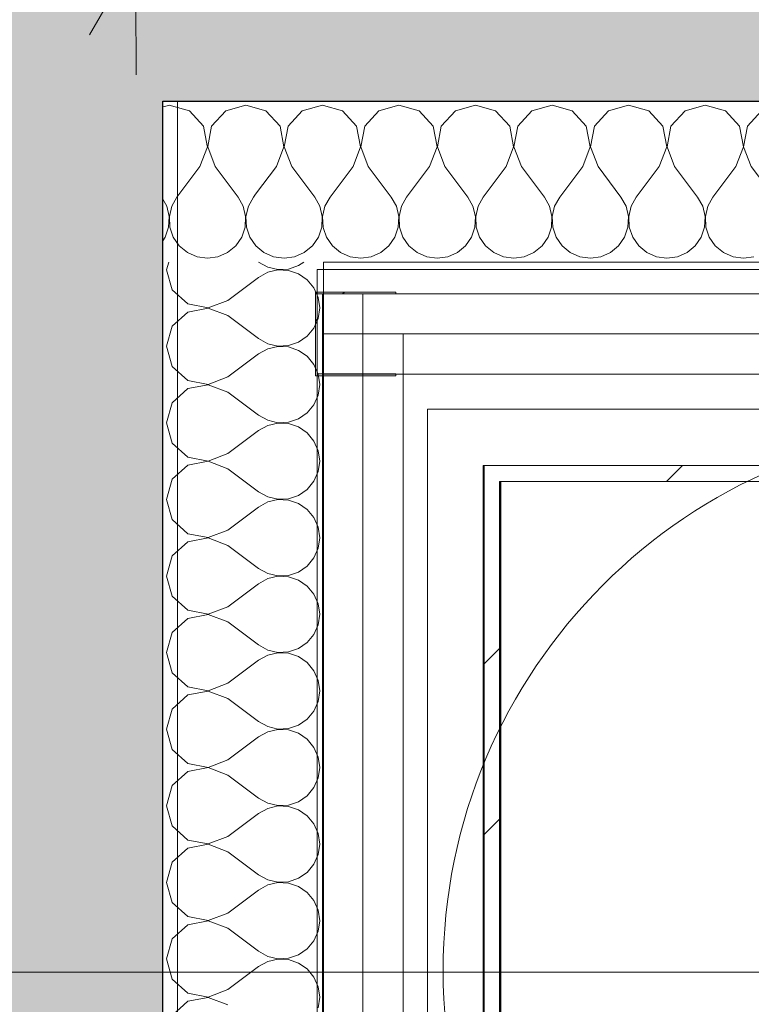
# Model space of a CAD drawing. Header units: centimetres. Extents: x -204 to 17936, y -15197 to 4352.
# Tile 11 of 41: x 503 to 548, y 1571 to 1632. Entities that reach past the tile are written whole.
import ezdxf

# ---------------------------------------------------------------- set-up
doc = ezdxf.new("R2010")
doc.units = ezdxf.units.CM
doc.header["$MEASUREMENT"] = 0
for name, color, linetype, lineweight in [('0_Nr_pióra__12', 7, 'Continuous', 13), ('0_Nr_pióra__13', 7, 'Continuous', 25), ('299-A Wymiary Opisy_Nr_pióra__11', 7, 'Continuous', 0), ('840-G Znaczniki ogólne_Nr_pióra__11', 7, 'Continuous', 0), ('Nowe_280-A Dachy Powłoki_Nr_pióra__135', 5, 'Continuous', 13), ('Nowe_420 - Wełna mineralna_Nr_pióra__135', 5, 'Continuous', 0), ('Nowe_440-K Słupy stalowe_Nr_pióra__135', 5, 'Continuous', 20), ('Nowe_520-I Went_Klim_Nr_pióra__135', 5, 'Continuous', 20)]:
    doc.layers.add(name, color=color, linetype=linetype, lineweight=lineweight)
for name, color, linetype in [('299-A Wymiary Opisy', 7, 'Continuous'), ('840-G Znaczniki ogólne', 7, 'Continuous'), ('Nowe_280-A Dachy Powłoki', 7, 'Continuous'), ('Nowe_420 - Wełna mineralna', 7, 'Continuous'), ('Nowe_440-K Słupy stalowe', 7, 'Continuous'), ('Nowe_520-I Went_Klim', 7, 'Continuous')]:
    doc.layers.add(name, color=color, linetype=linetype)
doc.styles.add('STYL_AUTOMATYCZNY_2', font='arial.ttf')
doc.dimstyles.new('STYL_AUTOMATYCZNY__1', dxfattribs={"dimtxt": 13, "dimasz": 7.6, "dimexe": 0.18, "dimexo": 0.0625, "dimgap": 0, "dimtad": 1, "dimdec": 0, "dimzin": 0, "dimdsep": 46, "dimtxsty": 'STYL_AUTOMATYCZNY_2', "dimblk": 'ARROWHEAD_2', "dimblk1": 'ARROWHEAD_2', "dimblk2": 'ARROWHEAD_2', "dimcen": 0.09, "dimclrd": 7, "dimclre": 7, "dimclrt": 7, "dimadec": 0, "dimazin": 0, "dimtfac": 1, "dimtdec": 4, "dimtmove": 2, "dimatfit": 3, "dimfxl": 0, "dimtolj": 1, "dimtzin": 0, "dimarcsym": 0})
doc.dimstyles.new('STYL_AUTOMATYCZNY__2', dxfattribs={"dimtxt": 13, "dimasz": 7.6, "dimexe": 0.18, "dimexo": 0.0625, "dimgap": 0, "dimtad": 1, "dimdec": 0, "dimzin": 0, "dimdsep": 46, "dimtxsty": 'STYL_AUTOMATYCZNY_2', "dimblk": 'ARROWHEAD_2', "dimblk1": 'ARROWHEAD_2', "dimblk2": 'ARROWHEAD_2', "dimcen": 0.09, "dimclrd": 7, "dimclre": 7, "dimclrt": 7, "dimadec": 0, "dimazin": 0, "dimtfac": 1, "dimtdec": 4, "dimtmove": 0, "dimatfit": 3, "dimfxl": 0, "dimtolj": 1, "dimtzin": 0, "dimarcsym": 0})
doc.dimstyles.new('STYL_AUTOMATYCZNY__3', dxfattribs={"dimtxt": 13, "dimasz": 7.6, "dimexe": 0.18, "dimexo": 0.0625, "dimgap": 0, "dimtad": 1, "dimtih": 1, "dimtoh": 1, "dimdec": 0, "dimzin": 0, "dimdsep": 46, "dimtxsty": 'STYL_AUTOMATYCZNY_2', "dimblk": 'ARROWHEAD_2', "dimblk1": 'ARROWHEAD_2', "dimblk2": 'ARROWHEAD_2', "dimcen": 0.09, "dimclrd": 7, "dimclre": 7, "dimclrt": 7, "dimadec": 0, "dimazin": 0, "dimtfac": 1, "dimtdec": 4, "dimtmove": 0, "dimatfit": 3, "dimfxl": 0, "dimtolj": 1, "dimtzin": 0, "dimarcsym": 0})
doc.dimstyles.new('STYL_AUTOMATYCZNY__4', dxfattribs={"dimtxt": 13, "dimasz": 7.6, "dimexe": 0.18, "dimexo": 0.0625, "dimgap": 0, "dimtad": 1, "dimtih": 1, "dimtoh": 1, "dimdec": 0, "dimzin": 0, "dimdsep": 46, "dimtxsty": 'STYL_AUTOMATYCZNY_2', "dimblk": 'ARROWHEAD_2', "dimblk1": 'ARROWHEAD_2', "dimblk2": 'ARROWHEAD_2', "dimcen": 0.09, "dimclrd": 7, "dimclre": 7, "dimclrt": 7, "dimadec": 0, "dimazin": 0, "dimtfac": 1, "dimtdec": 4, "dimtmove": 2, "dimatfit": 3, "dimfxl": 0, "dimtolj": 1, "dimtzin": 0, "dimarcsym": 0})
pattern_1 = [(45, (0, 0), (-15.9099, 15.9099), []), (45, (-5.303, 5.303), (-15.9099, 15.9099), [])]

# ---------------------------------------------------------------- blocks, each defined once
blk = doc.blocks.new('Dach_1_1', base_point=(484.73, 1657.806))
at = {"layer": 'Nowe_280-A Dachy Powłoki_Nr_pióra__135', "color": 5, "linetype": 'Continuous', "lineweight": 13, "flags": 128}
for points in [[(604.598, 1616.676), (521.094, 1616.676)], [(521.094, 1616.676), (521.094, 1526.984)]]:
    blk.add_lwpolyline(points, dxfattribs=at)
blk = doc.blocks.new('Dach_2_1', base_point=(484.73, 1657.806))
at = {"layer": 'Nowe_280-A Dachy Powłoki_Nr_pióra__135', "color": 5, "linetype": 'Continuous', "lineweight": 20, "flags": 128}
for points in [[(512.41, 1627.138), (512.41, 1518.773)], [(621.027, 1627.138), (512.41, 1627.138)]]:
    blk.add_lwpolyline(points, dxfattribs=at)
blk = doc.blocks.new('Ceownik prosty[4]_1', base_point=(635.639, 1612.676))
at = {"layer": 'Nowe_440-K Słupy stalowe_Nr_pióra__135', "color": 5, "linetype": 'Continuous', "lineweight": 20}
for p, q in [((579.792, 1615.176), (523.944, 1615.176)), ((523.944, 1615.176), (523.944, 1612.676)), ((635.639, 1612.676), (523.944, 1612.676)), ((523.944, 1612.676), (523.944, 1610.176)), ((523.944, 1610.176), (579.792, 1610.176))]:
    blk.add_line(p, q, dxfattribs=at)
blk = doc.blocks.new('Kształt_1_1')
at = {"layer": 'Nowe_440-K Słupy stalowe_Nr_pióra__135', "color": 5, "linetype": 'Continuous', "lineweight": 13, "flags": 128}
for points in [[(527.961, 1538.144), (527.961, 1607.996)], [(527.961, 1607.996), (598.387, 1607.996)], [(532.447, 1603.493), (532.447, 1542.647)], [(593.062, 1603.493), (532.447, 1603.493)], [(532.534, 1603.493), (532.534, 1542.647)]]:
    blk.add_lwpolyline(points, dxfattribs=at)
blk = doc.blocks.new('Ściana_18_1', base_point=(531.495, 1604.493))
at = {"layer": 'Nowe_520-I Went_Klim_Nr_pióra__135', "linetype": 'Continuous', "lineweight": 20}
h = blk.add_hatch(dxfattribs=at)
h.set_pattern_fill('Stal_0001', color=5, style=0, pattern_type=2)
h.set_pattern_definition(pattern_1)
h.paths.add_polyline_path([(531.495, 1603.493), (532.495, 1603.493), (531.495, 1604.493)])
h = blk.add_hatch(dxfattribs=at)
h.set_pattern_fill('Stal_0001', color=5, style=0, pattern_type=2)
h.set_pattern_definition(pattern_1)
h.paths.add_polyline_path([(531.495, 1604.493), (532.495, 1603.493), (532.495, 1604.493)])
h = blk.add_hatch(dxfattribs=at)
h.set_pattern_fill('Stal_0001', color=5, style=0, pattern_type=2)
h.set_pattern_definition(pattern_1)
h.paths.add_polyline_path([(593.341, 1604.493), (532.495, 1604.493), (532.495, 1603.493), (593.341, 1603.493)])
at = {"layer": 'Nowe_520-I Went_Klim_Nr_pióra__135', "color": 5, "linetype": 'Continuous', "lineweight": 20, "flags": 128}
for points in [[(531.495, 1604.493), (531.495, 1603.493)], [(594.341, 1604.493), (531.495, 1604.493)], [(532.495, 1603.493), (593.341, 1603.493)]]:
    blk.add_lwpolyline(points, dxfattribs=at)
blk = doc.blocks.new('Ściana_21_1', base_point=(531.495, 1541.647))
at = {"layer": 'Nowe_520-I Went_Klim_Nr_pióra__135', "linetype": 'Continuous', "lineweight": 20}
h = blk.add_hatch(dxfattribs=at)
h.set_pattern_fill('Stal_0001', color=5, style=0, pattern_type=2)
h.set_pattern_definition(pattern_1)
h.paths.add_polyline_path([(531.495, 1603.493), (531.495, 1542.647), (532.495, 1542.647), (532.495, 1603.493)])
at = {"layer": 'Nowe_520-I Went_Klim_Nr_pióra__135', "color": 5, "linetype": 'Continuous', "lineweight": 20, "flags": 128}
for points in [[(531.495, 1603.493), (531.495, 1542.647)], [(532.495, 1542.647), (532.495, 1603.493)]]:
    blk.add_lwpolyline(points, dxfattribs=at)
blk = doc.blocks.new('Wentylator dachowy poziomego wyrzutu[27]_1', base_point=(562.86, 1573.07))
at = {"layer": 'Nowe_520-I Went_Klim_Nr_pióra__135', "color": 5, "linetype": 'Continuous', "lineweight": 20, "flags": 128}
blk.add_lwpolyline([(596.783, 1573.07, 1), (528.937, 1573.07, 1)], format="xyb", close=True, dxfattribs=at)
blk.add_lwpolyline([(531.437, 1604.493), (531.437, 1541.647), (594.283, 1541.647), (594.283, 1604.493)], close=True, dxfattribs=at)
blk = doc.blocks.new('Słup - Ceownik prosty[43]_1', base_point=(523.494, 1612.676))
at = {"layer": 'Nowe_440-K Słupy stalowe_Nr_pióra__135', "linetype": 'Continuous', "lineweight": 20}
h = blk.add_hatch(dxfattribs=at)
h.set_pattern_fill('Stal_0001', color=5, style=0, pattern_type=2)
h.set_pattern_definition(pattern_1)
h.paths.add_polyline_path([(525.994, 1610.076), (525.994, 1610.196), (521.114, 1610.196), (521.114, 1615.156), (525.994, 1615.156), (525.994, 1615.276), (520.994, 1615.276), (520.994, 1610.076)])
at = {"layer": 'Nowe_440-K Słupy stalowe_Nr_pióra__135', "color": 5, "linetype": 'Continuous', "lineweight": 20}
for p, q in [((525.994, 1615.276), (520.994, 1615.276)), ((520.994, 1615.276), (520.994, 1610.076)), ((521.114, 1610.196), (521.114, 1615.156)), ((521.114, 1615.156), (525.994, 1615.156)), ((525.994, 1615.156), (525.994, 1615.276)), ((525.994, 1610.196), (521.114, 1610.196)), ((525.994, 1610.076), (525.994, 1610.196)), ((520.994, 1610.076), (525.994, 1610.076))]:
    blk.add_line(p, q, dxfattribs=at)
blk = doc.blocks.new('Ceownik prosty[48]_1', base_point=(523.944, 1612.676))
at = {"layer": 'Nowe_440-K Słupy stalowe_Nr_pióra__135', "color": 5, "linetype": 'Continuous', "lineweight": 20}
for p, q in [((523.944, 1612.676), (521.444, 1612.676)), ((521.444, 1612.676), (521.444, 1571.83)), ((523.944, 1612.676), (523.944, 1530.984)), ((526.444, 1612.676), (523.944, 1612.676)), ((526.444, 1571.83), (526.444, 1612.676)), ((521.444, 1571.83), (521.444, 1530.984)), ((526.444, 1530.984), (526.444, 1571.83))]:
    blk.add_line(p, q, dxfattribs=at)
blk = doc.blocks.new('Ceownik prosty[49]_1', base_point=(523.944, 1612.676))
at = {"layer": 'Nowe_440-K Słupy stalowe_Nr_pióra__135', "color": 5, "linetype": 'Continuous', "lineweight": 20}
for p, q in [((523.944, 1612.676), (521.444, 1612.676)), ((521.444, 1612.676), (521.444, 1573.157)), ((523.944, 1612.676), (523.944, 1533.637)), ((526.444, 1612.676), (523.944, 1612.676)), ((526.444, 1573.157), (526.444, 1612.676)), ((521.444, 1573.157), (521.444, 1533.637)), ((526.444, 1533.637), (526.444, 1573.157))]:
    blk.add_line(p, q, dxfattribs=at)
blk = doc.blocks.new('Ceownik prosty[51]_1', base_point=(623.532, 1612.676))
at = {"layer": 'Nowe_440-K Słupy stalowe_Nr_pióra__135', "color": 5, "linetype": 'Continuous', "lineweight": 20}
for p, q in [((572.488, 1615.176), (521.444, 1615.176)), ((521.444, 1615.176), (521.444, 1612.676)), ((623.532, 1612.676), (521.444, 1612.676)), ((521.444, 1612.676), (521.444, 1610.176)), ((521.444, 1610.176), (572.488, 1610.176))]:
    blk.add_line(p, q, dxfattribs=at)
blk = doc.blocks.new('Ceownik prosty[54]_1', base_point=(523.944, 1612.676))
at = {"layer": 'Nowe_440-K Słupy stalowe_Nr_pióra__135', "color": 5, "linetype": 'Continuous', "lineweight": 20}
for p, q in [((523.944, 1612.676), (521.444, 1612.676)), ((521.444, 1612.676), (521.444, 1571.83)), ((523.944, 1612.676), (523.944, 1530.984)), ((526.444, 1612.676), (523.944, 1612.676)), ((526.444, 1571.83), (526.444, 1612.676)), ((521.444, 1571.83), (521.444, 1530.984)), ((526.444, 1530.984), (526.444, 1571.83))]:
    blk.add_line(p, q, dxfattribs=at)
blk = doc.blocks.new('Ceownik prosty[56]_1', base_point=(623.532, 1612.676))
at = {"layer": 'Nowe_440-K Słupy stalowe_Nr_pióra__135', "color": 5, "linetype": 'Continuous', "lineweight": 20}
for p, q in [((572.488, 1615.176), (521.444, 1615.176)), ((521.444, 1615.176), (521.444, 1612.676)), ((623.532, 1612.676), (521.444, 1612.676)), ((521.444, 1612.676), (521.444, 1610.176)), ((521.444, 1610.176), (572.488, 1610.176))]:
    blk.add_line(p, q, dxfattribs=at)
blk = doc.blocks.new('*D153')
at = {"layer": '299-A Wymiary Opisy_Nr_pióra__11', "color": 7, "linetype": 'Continuous', "lineweight": 0}
for p, q in [((602.159, 1643.89), (602.178, 1628.89)), ((626.187, 1643.92), (626.206, 1628.92)), ((599.288, 1631.387), (605.049, 1641.394)), ((623.316, 1631.417), (629.077, 1641.424)), ((602.168, 1636.39), (509.833, 1636.274)), ((626.197, 1636.42), (602.168, 1636.39)), ((631.087, 1636.426), (626.197, 1636.42))]:
    blk.add_line(p, q, dxfattribs=at)
at = {"layer": '299-A Wymiary Opisy_Nr_pióra__11', "color": 7, "lineweight": 0, "insert": (603.911, 1639.024), "char_height": 13, "attachment_point": 7, "rotation": 0.07183, "style": 'STYL_AUTOMATYCZNY_2'}
blk.add_mtext('\\A1;{\\pql;\\fArial|b0|i0|c238|p0;\\W1.000000;24}', dxfattribs=at)
blk = doc.blocks.new('ARROWHEAD_2')
at = {"color": 0, "linetype": 'Continuous', "lineweight": 0}
for p, q in [((-0.3781, -0.655), (0.3781, 0.655)), ((0, 0), (-1, 0))]:
    blk.add_line(p, q, dxfattribs=at)
blk = doc.blocks.new('*D154')
at = {"layer": '299-A Wymiary Opisy_Nr_pióra__11', "color": 7, "linetype": 'Continuous', "lineweight": 0}
for p, q in [((602.159, 1643.89), (602.178, 1628.89)), ((509.823, 1643.774), (509.842, 1628.774)), ((599.288, 1631.387), (605.049, 1641.394)), ((512.713, 1641.278), (506.952, 1631.271)), ((509.833, 1636.274), (504.943, 1636.268)), ((602.168, 1636.39), (509.833, 1636.274))]:
    blk.add_line(p, q, dxfattribs=at)
at = {"layer": '299-A Wymiary Opisy_Nr_pióra__11', "color": 7, "lineweight": 0, "insert": (546.082, 1638.92), "char_height": 13, "attachment_point": 7, "rotation": 0.07183, "style": 'STYL_AUTOMATYCZNY_2'}
blk.add_mtext('\\A1;{\\pql;\\fArial|b0|i0|c238|p0;\\W1.000000;92}', dxfattribs=at)
blk = doc.blocks.new('*D155')
at = {"layer": '299-A Wymiary Opisy_Nr_pióra__11', "color": 7, "linetype": 'Continuous', "lineweight": 0}
for p, q in [((464.456, 1627.138), (464.456, 1632.028)), ((469.456, 1624.252), (459.456, 1630.025)), ((471.956, 1627.138), (456.956, 1627.138)), ((464.456, 1517.091), (464.456, 1627.138)), ((459.456, 1519.978), (469.456, 1514.205)), ((471.956, 1517.091), (456.956, 1517.091)), ((464.456, 1512.201), (464.456, 1517.091))]:
    blk.add_line(p, q, dxfattribs=at)
at = {"layer": '299-A Wymiary Opisy_Nr_pióra__11', "color": 7, "lineweight": 0, "insert": (461.856, 1557.903), "char_height": 13, "attachment_point": 7, "rotation": 90, "style": 'STYL_AUTOMATYCZNY_2'}
blk.add_mtext('\\A1;{\\pql;\\fArial|b0|i0|c238|p0;\\W1.000000;110}', dxfattribs=at)
blk = doc.blocks.new('*D156')
at = {"layer": '299-A Wymiary Opisy_Nr_pióra__11', "color": 7, "linetype": 'Continuous', "lineweight": 0}
for p, q in [((489.944, 1627.138), (489.944, 1632.028)), ((494.944, 1624.252), (484.944, 1630.025)), ((497.444, 1627.138), (482.444, 1627.138)), ((489.944, 1517.091), (489.944, 1627.138)), ((484.944, 1519.978), (494.944, 1514.205)), ((497.444, 1517.091), (482.444, 1517.091)), ((489.944, 1512.201), (489.944, 1517.091))]:
    blk.add_line(p, q, dxfattribs=at)
at = {"layer": '299-A Wymiary Opisy_Nr_pióra__11', "color": 7, "lineweight": 0, "insert": (487.344, 1557.478), "char_height": 13, "attachment_point": 7, "rotation": 90, "style": 'STYL_AUTOMATYCZNY_2'}
blk.add_mtext('\\A1;{\\pql;\\fArial|b0|i0|c238|p0;\\W1.000000;110}', dxfattribs=at)
blk = doc.blocks.new('Płaszczyzna odcinająca_2_1', base_point=(-179.172, 1572.993))
at = {"layer": '840-G Znaczniki ogólne_Nr_pióra__11', "color": 7, "linetype": 'Continuous', "lineweight": 0}
blk.add_line((-164.172, 1572.993), (1247.496, 1572.993), dxfattribs=at)
blk = doc.blocks.new('*X181')
at = {"layer": 'Nowe_420 - Wełna mineralna_Nr_pióra__135', "color": 5, "linetype": 'Continuous', "lineweight": 0}
for p, q in [((511.775, 1626.863), (511.5, 1626.785)), ((513.81, 1623.091), (514.276, 1624.306)), ((514.276, 1624.306), (514.263, 1624.376)), ((514.301, 1624.337), (514.295, 1624.306)), ((514.295, 1624.306), (514.762, 1623.091)), ((513.81, 1623.091), (512.381, 1621.186)), ((514.762, 1623.091), (516.19, 1621.186)), ((512.381, 1621.186), (512.063, 1620.611)), ((516.508, 1620.611), (516.19, 1621.186)), ((517.143, 1621.186), (516.825, 1620.611)), ((517.276, 1621.363), (517.143, 1621.186)), ((511.746, 1620.611), (511.5, 1621.057)), ((511.895, 1619.971), (511.746, 1620.611)), ((512.063, 1620.611), (511.914, 1619.971)), ((516.657, 1619.971), (516.508, 1620.611)), ((516.825, 1620.611), (516.676, 1619.971)), ((511.863, 1619.315), (511.895, 1619.971)), ((511.914, 1619.971), (511.946, 1619.315)), ((516.625, 1619.315), (516.657, 1619.971)), ((516.676, 1619.971), (516.708, 1619.315)), ((511.653, 1618.693), (511.863, 1619.315)), ((511.946, 1619.315), (512.156, 1618.693)), ((516.415, 1618.693), (516.625, 1619.315)), ((516.708, 1619.315), (516.918, 1618.693)), ((511.5, 1618.47), (511.653, 1618.693)), ((512.156, 1618.693), (512.528, 1618.151)), ((512.528, 1618.151), (513.034, 1617.732)), ((515.537, 1617.732), (516.043, 1618.151)), ((516.043, 1618.151), (516.415, 1618.693)), ((516.918, 1618.693), (517.29, 1618.151)), ((517.29, 1618.151), (517.796, 1617.732)), ((513.034, 1617.732), (513.635, 1617.467)), ((514.936, 1617.467), (515.537, 1617.732)), ((517.796, 1617.732), (518.397, 1617.467)), ((519.698, 1617.467), (520.299, 1617.732)), ((520.299, 1617.732), (520.631, 1618.007)), ((513.635, 1617.467), (514.286, 1617.377)), ((514.286, 1617.377), (514.936, 1617.467)), ((518.397, 1617.467), (519.048, 1617.377)), ((519.048, 1617.377), (519.698, 1617.467))]:
    blk.add_line(p, q, dxfattribs=at)
blk = doc.blocks.new('*X182')
at = {"layer": 'Nowe_420 - Wełna mineralna_Nr_pióra__135', "color": 5, "linetype": 'Continuous', "lineweight": 0}
for p, q in [((522.68, 1626.545), (521.5, 1626.88)), ((526.19, 1626.9), (524.939, 1626.545)), ((527.442, 1626.545), (526.19, 1626.9)), ((530.952, 1626.9), (529.701, 1626.545)), ((532.204, 1626.545), (530.952, 1626.9)), ((535.714, 1626.9), (534.463, 1626.545)), ((536.966, 1626.545), (535.714, 1626.9)), ((540.476, 1626.9), (539.224, 1626.545)), ((541.728, 1626.545), (540.476, 1626.9)), ((545.238, 1626.9), (543.986, 1626.545)), ((546.49, 1626.545), (545.238, 1626.9)), ((523.558, 1625.584), (522.68, 1626.545)), ((524.939, 1626.545), (524.061, 1625.584)), ((528.32, 1625.584), (527.442, 1626.545)), ((529.701, 1626.545), (528.823, 1625.584)), ((533.082, 1625.584), (532.204, 1626.545)), ((534.463, 1626.545), (533.585, 1625.584)), ((537.844, 1625.584), (536.966, 1626.545)), ((539.224, 1626.545), (538.347, 1625.584)), ((542.606, 1625.584), (541.728, 1626.545)), ((543.986, 1626.545), (543.109, 1625.584)), ((547.368, 1625.584), (546.49, 1626.545)), ((548.748, 1626.545), (547.87, 1625.584)), ((523.8, 1624.306), (523.558, 1625.584)), ((524.061, 1625.584), (523.819, 1624.306)), ((528.562, 1624.306), (528.32, 1625.584)), ((528.823, 1625.584), (528.581, 1624.306)), ((533.324, 1624.306), (533.082, 1625.584)), ((533.585, 1625.584), (533.343, 1624.306)), ((538.086, 1624.306), (537.844, 1625.584)), ((538.347, 1625.584), (538.105, 1624.306)), ((542.848, 1624.306), (542.606, 1625.584)), ((543.109, 1625.584), (542.867, 1624.306)), ((547.609, 1624.306), (547.368, 1625.584)), ((547.87, 1625.584), (547.629, 1624.306)), ((523.333, 1623.091), (523.8, 1624.306)), ((523.819, 1624.306), (524.286, 1623.091)), ((528.095, 1623.091), (528.562, 1624.306)), ((528.581, 1624.306), (529.048, 1623.091)), ((532.857, 1623.091), (533.324, 1624.306)), ((533.343, 1624.306), (533.81, 1623.091)), ((537.619, 1623.091), (538.086, 1624.306)), ((538.105, 1624.306), (538.571, 1623.091)), ((542.381, 1623.091), (542.848, 1624.306)), ((542.867, 1624.306), (543.333, 1623.091)), ((547.143, 1623.091), (547.609, 1624.306)), ((547.629, 1624.306), (548.095, 1623.091)), ((523.333, 1623.091), (521.905, 1621.186)), ((524.286, 1623.091), (525.714, 1621.186)), ((528.095, 1623.091), (526.667, 1621.186)), ((529.048, 1623.091), (530.476, 1621.186)), ((532.857, 1623.091), (531.429, 1621.186)), ((533.81, 1623.091), (535.238, 1621.186)), ((537.619, 1623.091), (536.19, 1621.186)), ((538.571, 1623.091), (540, 1621.186)), ((542.381, 1623.091), (540.952, 1621.186)), ((543.333, 1623.091), (544.762, 1621.186)), ((547.143, 1623.091), (545.714, 1621.186)), ((548.095, 1623.091), (549.524, 1621.186)), ((521.905, 1621.186), (521.587, 1620.611)), ((526.032, 1620.611), (525.714, 1621.186)), ((526.667, 1621.186), (526.349, 1620.611)), ((530.794, 1620.611), (530.476, 1621.186)), ((531.429, 1621.186), (531.111, 1620.611)), ((535.556, 1620.611), (535.238, 1621.186)), ((536.19, 1621.186), (535.873, 1620.611)), ((540.318, 1620.611), (540, 1621.186)), ((540.952, 1621.186), (540.634, 1620.611)), ((545.08, 1620.611), (544.762, 1621.186)), ((545.714, 1621.186), (545.396, 1620.611)), ((521.587, 1620.611), (521.5, 1620.238)), ((526.181, 1619.971), (526.032, 1620.611)), ((526.349, 1620.611), (526.2, 1619.971)), ((530.943, 1619.971), (530.794, 1620.611)), ((531.111, 1620.611), (530.962, 1619.971)), ((535.705, 1619.971), (535.556, 1620.611)), ((535.873, 1620.611), (535.724, 1619.971)), ((540.467, 1619.971), (540.318, 1620.611)), ((540.634, 1620.611), (540.486, 1619.971)), ((545.228, 1619.971), (545.08, 1620.611)), ((545.396, 1620.611), (545.248, 1619.971)), ((526.149, 1619.315), (526.181, 1619.971)), ((526.2, 1619.971), (526.232, 1619.315)), ((530.911, 1619.315), (530.943, 1619.971)), ((530.962, 1619.971), (530.994, 1619.315)), ((535.673, 1619.315), (535.705, 1619.971)), ((535.724, 1619.971), (535.756, 1619.315)), ((540.435, 1619.315), (540.467, 1619.971)), ((540.486, 1619.971), (540.518, 1619.315)), ((545.197, 1619.315), (545.228, 1619.971)), ((545.248, 1619.971), (545.28, 1619.315)), ((521.5, 1619.226), (521.68, 1618.693)), ((525.939, 1618.693), (526.149, 1619.315)), ((526.232, 1619.315), (526.442, 1618.693)), ((530.701, 1618.693), (530.911, 1619.315)), ((530.994, 1619.315), (531.204, 1618.693)), ((535.463, 1618.693), (535.673, 1619.315)), ((535.756, 1619.315), (535.966, 1618.693)), ((540.225, 1618.693), (540.435, 1619.315)), ((540.518, 1619.315), (540.728, 1618.693)), ((544.987, 1618.693), (545.197, 1619.315)), ((545.28, 1619.315), (545.489, 1618.693)), ((521.68, 1618.693), (522.052, 1618.151)), ((522.052, 1618.151), (522.558, 1617.732)), ((525.061, 1617.732), (525.567, 1618.151)), ((525.567, 1618.151), (525.939, 1618.693)), ((526.442, 1618.693), (526.814, 1618.151)), ((526.814, 1618.151), (527.32, 1617.732)), ((529.823, 1617.732), (530.329, 1618.151)), ((530.329, 1618.151), (530.701, 1618.693)), ((531.204, 1618.693), (531.576, 1618.151)), ((531.576, 1618.151), (532.082, 1617.732)), ((534.585, 1617.732), (535.091, 1618.151)), ((535.091, 1618.151), (535.463, 1618.693)), ((535.966, 1618.693), (536.338, 1618.151)), ((536.338, 1618.151), (536.843, 1617.732)), ((539.347, 1617.732), (539.853, 1618.151)), ((539.853, 1618.151), (540.225, 1618.693)), ((540.728, 1618.693), (541.1, 1618.151)), ((541.1, 1618.151), (541.605, 1617.732)), ((544.109, 1617.732), (544.615, 1618.151)), ((544.615, 1618.151), (544.987, 1618.693)), ((545.489, 1618.693), (545.861, 1618.151)), ((545.861, 1618.151), (546.367, 1617.732)), ((522.558, 1617.732), (523.159, 1617.467)), ((524.46, 1617.467), (525.061, 1617.732)), ((527.32, 1617.732), (527.921, 1617.467)), ((529.222, 1617.467), (529.823, 1617.732)), ((532.082, 1617.732), (532.683, 1617.467)), ((533.984, 1617.467), (534.585, 1617.732)), ((536.843, 1617.732), (537.445, 1617.467)), ((538.746, 1617.467), (539.347, 1617.732)), ((541.605, 1617.732), (542.207, 1617.467)), ((543.508, 1617.467), (544.109, 1617.732)), ((546.367, 1617.732), (546.968, 1617.467)), ((523.159, 1617.467), (523.81, 1617.377)), ((523.81, 1617.377), (524.46, 1617.467)), ((527.921, 1617.467), (528.571, 1617.377)), ((528.571, 1617.377), (529.222, 1617.467)), ((532.683, 1617.467), (533.333, 1617.377)), ((533.333, 1617.377), (533.984, 1617.467)), ((537.445, 1617.467), (538.095, 1617.377)), ((538.095, 1617.377), (538.746, 1617.467)), ((542.207, 1617.467), (542.857, 1617.377)), ((542.857, 1617.377), (543.508, 1617.467)), ((546.968, 1617.467), (547.619, 1617.377)), ((547.619, 1617.377), (548.27, 1617.467))]:
    blk.add_line(p, q, dxfattribs=at)
blk = doc.blocks.new('*X183')
at = {"layer": 'Nowe_420 - Wełna mineralna_Nr_pióra__135', "color": 5, "linetype": 'Continuous', "lineweight": 0}
for p, q in [((511.905, 1626.9), (511.775, 1626.863)), ((513.157, 1626.545), (511.905, 1626.9)), ((516.667, 1626.9), (515.415, 1626.545)), ((517.918, 1626.545), (516.667, 1626.9)), ((521.429, 1626.9), (520.177, 1626.545)), ((521.5, 1626.88), (521.429, 1626.9)), ((514.034, 1625.584), (513.157, 1626.545)), ((515.415, 1626.545), (514.537, 1625.584)), ((518.796, 1625.584), (517.918, 1626.545)), ((520.177, 1626.545), (519.299, 1625.584)), ((514.263, 1624.376), (514.034, 1625.584)), ((514.537, 1625.584), (514.301, 1624.337)), ((519.038, 1624.306), (518.796, 1625.584)), ((519.299, 1625.584), (519.057, 1624.306)), ((518.571, 1623.091), (519.038, 1624.306)), ((519.057, 1624.306), (519.524, 1623.091)), ((518.571, 1623.091), (517.276, 1621.363)), ((519.524, 1623.091), (520.952, 1621.186)), ((521.27, 1620.611), (520.952, 1621.186)), ((521.419, 1619.971), (521.27, 1620.611)), ((521.387, 1619.315), (521.419, 1619.971)), ((521.5, 1620.238), (521.438, 1619.971)), ((521.438, 1619.971), (521.47, 1619.315)), ((521.177, 1618.693), (521.387, 1619.315)), ((521.47, 1619.315), (521.5, 1619.226)), ((520.631, 1618.007), (520.805, 1618.151)), ((520.805, 1618.151), (521.177, 1618.693))]:
    blk.add_line(p, q, dxfattribs=at)
blk = doc.blocks.new('Ściana_28_1', base_point=(521.5, 1617.138))
at = {"layer": 'Nowe_420 - Wełna mineralna_Nr_pióra__135', "color": 5, "linetype": 'Continuous', "lineweight": 20, "flags": 128}
for points in [[(511.5, 1627.138), (511.5, 1617.138)], [(635.739, 1627.138), (511.5, 1627.138)], [(521.5, 1617.138), (635.739, 1617.138)]]:
    blk.add_lwpolyline(points, dxfattribs=at)
at = {"layer": 'Nowe_420 - Wełna mineralna', "color": 5, "lineweight": 20}
for name in ['*X181', '*X183', '*X182']:
    blk.add_blockref(name, (0, 0), dxfattribs=at)
blk = doc.blocks.new('*X191')
at = {"layer": 'Nowe_420 - Wełna mineralna_Nr_pióra__135', "color": 5, "linetype": 'Continuous', "lineweight": 0}
for p, q in [((511.872, 1617.138), (511.738, 1616.667)), ((517.46, 1617.138), (518.027, 1616.825)), ((519.323, 1616.708), (519.946, 1616.918)), ((519.946, 1616.918), (520.267, 1617.138)), ((511.738, 1616.667), (512.094, 1615.415)), ((518.027, 1616.508), (517.452, 1616.19)), ((518.027, 1616.825), (518.667, 1616.676)), ((518.667, 1616.657), (518.027, 1616.508)), ((518.667, 1616.676), (519.323, 1616.708)), ((519.323, 1616.625), (518.667, 1616.657)), ((519.946, 1616.415), (519.323, 1616.625)), ((520.487, 1616.043), (519.946, 1616.415)), ((515.548, 1614.762), (517.452, 1616.19)), ((520.906, 1615.537), (520.487, 1616.043)), ((512.094, 1615.415), (513.054, 1614.537)), ((521.171, 1614.936), (520.906, 1615.537)), ((513.054, 1614.537), (514.333, 1614.295)), ((514.333, 1614.295), (515.548, 1614.762)), ((521.262, 1614.286), (521.171, 1614.936)), ((513.054, 1614.034), (512.094, 1613.157)), ((514.333, 1614.276), (513.054, 1614.034)), ((515.548, 1613.81), (514.333, 1614.276)), ((521.171, 1613.635), (521.262, 1614.286)), ((515.548, 1613.81), (517.452, 1612.381)), ((520.906, 1613.034), (521.171, 1613.635)), ((512.094, 1613.157), (511.738, 1611.905)), ((520.487, 1612.528), (520.906, 1613.034)), ((517.452, 1612.381), (518.027, 1612.063)), ((518.027, 1612.063), (518.667, 1611.914)), ((519.323, 1611.946), (519.946, 1612.156)), ((519.946, 1612.156), (520.487, 1612.528)), ((511.738, 1611.905), (512.094, 1610.653)), ((515.548, 1610), (517.452, 1611.429)), ((518.027, 1611.746), (517.452, 1611.429)), ((518.667, 1611.895), (518.027, 1611.746)), ((518.667, 1611.914), (519.323, 1611.946)), ((519.323, 1611.863), (518.667, 1611.895)), ((519.946, 1611.653), (519.323, 1611.863)), ((520.487, 1611.281), (519.946, 1611.653)), ((520.906, 1610.776), (520.487, 1611.281)), ((521.171, 1610.174), (520.906, 1610.776)), ((512.094, 1610.653), (513.054, 1609.775)), ((521.262, 1609.524), (521.171, 1610.174)), ((513.054, 1609.775), (514.333, 1609.533)), ((514.333, 1609.533), (515.548, 1610)), ((513.054, 1609.272), (512.094, 1608.395)), ((514.333, 1609.514), (513.054, 1609.272)), ((515.548, 1609.048), (514.333, 1609.514)), ((515.548, 1609.048), (517.452, 1607.619)), ((521.171, 1608.873), (521.262, 1609.524)), ((512.094, 1608.395), (511.738, 1607.143)), ((520.906, 1608.272), (521.171, 1608.873)), ((519.946, 1607.394), (520.487, 1607.766)), ((520.487, 1607.766), (520.906, 1608.272)), ((511.738, 1607.143), (512.094, 1605.891)), ((517.452, 1607.619), (518.027, 1607.301)), ((518.027, 1607.301), (518.667, 1607.152)), ((518.667, 1607.133), (518.027, 1606.985)), ((518.667, 1607.152), (519.323, 1607.184)), ((519.323, 1607.101), (518.667, 1607.133)), ((519.323, 1607.184), (519.946, 1607.394)), ((519.946, 1606.891), (519.323, 1607.101)), ((515.548, 1605.238), (517.452, 1606.667)), ((518.027, 1606.985), (517.452, 1606.667)), ((520.487, 1606.519), (519.946, 1606.891)), ((520.906, 1606.014), (520.487, 1606.519)), ((512.094, 1605.891), (513.054, 1605.013)), ((521.171, 1605.413), (520.906, 1606.014)), ((521.262, 1604.762), (521.171, 1605.413)), ((513.054, 1605.013), (514.333, 1604.772)), ((514.333, 1604.752), (513.054, 1604.511)), ((514.333, 1604.772), (515.548, 1605.238)), ((515.548, 1604.286), (514.333, 1604.752)), ((521.171, 1604.111), (521.262, 1604.762)), ((513.054, 1604.511), (512.094, 1603.633)), ((515.548, 1604.286), (517.452, 1602.857)), ((520.906, 1603.51), (521.171, 1604.111)), ((512.094, 1603.633), (511.738, 1602.381)), ((520.487, 1603.004), (520.906, 1603.51)), ((517.452, 1602.857), (518.027, 1602.539)), ((519.946, 1602.632), (520.487, 1603.004)), ((511.738, 1602.381), (512.094, 1601.129)), ((518.027, 1602.223), (517.452, 1601.905)), ((518.027, 1602.539), (518.667, 1602.391)), ((518.667, 1602.371), (518.027, 1602.223)), ((518.667, 1602.391), (519.323, 1602.422)), ((519.323, 1602.34), (518.667, 1602.371)), ((519.323, 1602.422), (519.946, 1602.632)), ((519.946, 1602.13), (519.323, 1602.34)), ((515.548, 1600.476), (517.452, 1601.905)), ((520.487, 1601.758), (519.946, 1602.13)), ((520.906, 1601.252), (520.487, 1601.758)), ((512.094, 1601.129), (513.054, 1600.251)), ((521.171, 1600.651), (520.906, 1601.252)), ((514.333, 1600.01), (515.548, 1600.476)), ((521.262, 1600), (521.171, 1600.651)), ((513.054, 1599.749), (512.094, 1598.871)), ((513.054, 1600.251), (514.333, 1600.01)), ((514.333, 1599.99), (513.054, 1599.749)), ((515.548, 1599.524), (514.333, 1599.99)), ((521.171, 1599.349), (521.262, 1600)), ((515.548, 1599.524), (517.452, 1598.095)), ((520.906, 1598.748), (521.171, 1599.349)), ((512.094, 1598.871), (511.738, 1597.619)), ((520.487, 1598.242), (520.906, 1598.748)), ((517.452, 1598.095), (518.027, 1597.777)), ((519.946, 1597.87), (520.487, 1598.242)), ((511.738, 1597.619), (512.094, 1596.367)), ((518.027, 1597.461), (517.452, 1597.143)), ((518.027, 1597.777), (518.667, 1597.629)), ((518.667, 1597.609), (518.027, 1597.461)), ((518.667, 1597.629), (519.323, 1597.66)), ((519.323, 1597.578), (518.667, 1597.609)), ((519.323, 1597.66), (519.946, 1597.87)), ((519.946, 1597.368), (519.323, 1597.578)), ((520.487, 1596.996), (519.946, 1597.368)), ((515.548, 1595.714), (517.452, 1597.143)), ((520.906, 1596.49), (520.487, 1596.996)), ((512.094, 1596.367), (513.054, 1595.489)), ((521.171, 1595.889), (520.906, 1596.49)), ((513.054, 1595.489), (514.333, 1595.248)), ((514.333, 1595.248), (515.548, 1595.714)), ((521.262, 1595.238), (521.171, 1595.889)), ((513.054, 1594.987), (512.094, 1594.109)), ((514.333, 1595.228), (513.054, 1594.987)), ((515.548, 1594.762), (514.333, 1595.228)), ((521.171, 1594.587), (521.262, 1595.238)), ((515.548, 1594.762), (517.452, 1593.333)), ((520.906, 1593.986), (521.171, 1594.587)), ((512.094, 1594.109), (511.738, 1592.857)), ((520.487, 1593.481), (520.906, 1593.986)), ((517.452, 1593.333), (518.027, 1593.015)), ((518.027, 1593.015), (518.667, 1592.867)), ((519.323, 1592.899), (519.946, 1593.109)), ((519.946, 1593.109), (520.487, 1593.481)), ((511.738, 1592.857), (512.094, 1591.605)), ((518.027, 1592.699), (517.452, 1592.381)), ((518.667, 1592.848), (518.027, 1592.699)), ((518.667, 1592.867), (519.323, 1592.899)), ((519.323, 1592.816), (518.667, 1592.848)), ((519.946, 1592.606), (519.323, 1592.816)), ((520.487, 1592.234), (519.946, 1592.606)), ((515.548, 1590.952), (517.452, 1592.381)), ((520.906, 1591.728), (520.487, 1592.234)), ((512.094, 1591.605), (513.054, 1590.728)), ((521.171, 1591.127), (520.906, 1591.728)), ((513.054, 1590.728), (514.333, 1590.486)), ((514.333, 1590.486), (515.548, 1590.952)), ((521.262, 1590.476), (521.171, 1591.127)), ((513.054, 1590.225), (512.094, 1589.347)), ((514.333, 1590.467), (513.054, 1590.225)), ((515.548, 1590), (514.333, 1590.467)), ((515.548, 1590), (517.452, 1588.571)), ((521.171, 1589.826), (521.262, 1590.476)), ((512.094, 1589.347), (511.738, 1588.095)), ((520.906, 1589.224), (521.171, 1589.826)), ((519.946, 1588.347), (520.487, 1588.719)), ((520.487, 1588.719), (520.906, 1589.224)), ((517.452, 1588.571), (518.027, 1588.254)), ((518.027, 1588.254), (518.667, 1588.105)), ((518.667, 1588.105), (519.323, 1588.137)), ((519.323, 1588.137), (519.946, 1588.347)), ((511.738, 1588.095), (512.094, 1586.843)), ((515.548, 1586.19), (517.452, 1587.619)), ((518.027, 1587.937), (517.452, 1587.619)), ((518.667, 1588.086), (518.027, 1587.937)), ((519.323, 1588.054), (518.667, 1588.086)), ((519.946, 1587.844), (519.323, 1588.054)), ((520.487, 1587.472), (519.946, 1587.844)), ((520.906, 1586.966), (520.487, 1587.472)), ((521.171, 1586.365), (520.906, 1586.966)), ((512.094, 1586.843), (513.054, 1585.966)), ((521.262, 1585.714), (521.171, 1586.365)), ((513.054, 1585.966), (514.333, 1585.724)), ((514.333, 1585.705), (513.054, 1585.463)), ((514.333, 1585.724), (515.548, 1586.19)), ((515.548, 1585.238), (514.333, 1585.705)), ((521.171, 1585.064), (521.262, 1585.714)), ((513.054, 1585.463), (512.094, 1584.585)), ((515.548, 1585.238), (517.452, 1583.81)), ((520.906, 1584.463), (521.171, 1585.064)), ((512.094, 1584.585), (511.738, 1583.333)), ((520.487, 1583.957), (520.906, 1584.463)), ((519.946, 1583.585), (520.487, 1583.957)), ((511.738, 1583.333), (512.094, 1582.082)), ((517.452, 1583.81), (518.027, 1583.492)), ((518.027, 1583.492), (518.667, 1583.343)), ((518.667, 1583.324), (518.027, 1583.175)), ((518.667, 1583.343), (519.323, 1583.375)), ((519.323, 1583.292), (518.667, 1583.324)), ((519.323, 1583.375), (519.946, 1583.585)), ((519.946, 1583.082), (519.323, 1583.292)), ((515.548, 1581.429), (517.452, 1582.857)), ((518.027, 1583.175), (517.452, 1582.857)), ((520.487, 1582.71), (519.946, 1583.082)), ((520.906, 1582.204), (520.487, 1582.71)), ((512.094, 1582.082), (513.054, 1581.204)), ((521.171, 1581.603), (520.906, 1582.204)), ((514.333, 1580.962), (515.548, 1581.429)), ((521.262, 1580.952), (521.171, 1581.603)), ((513.054, 1581.204), (514.333, 1580.962)), ((514.333, 1580.943), (513.054, 1580.701)), ((515.548, 1580.476), (514.333, 1580.943)), ((521.171, 1580.302), (521.262, 1580.952)), ((513.054, 1580.701), (512.094, 1579.823)), ((515.548, 1580.476), (517.452, 1579.048)), ((520.906, 1579.701), (521.171, 1580.302)), ((512.094, 1579.823), (511.738, 1578.571)), ((520.487, 1579.195), (520.906, 1579.701)), ((517.452, 1579.048), (518.027, 1578.73)), ((519.946, 1578.823), (520.487, 1579.195)), ((511.738, 1578.571), (512.094, 1577.32)), ((518.027, 1578.413), (517.452, 1578.095)), ((518.027, 1578.73), (518.667, 1578.581)), ((518.667, 1578.562), (518.027, 1578.413)), ((518.667, 1578.581), (519.323, 1578.613)), ((519.323, 1578.53), (518.667, 1578.562)), ((519.323, 1578.613), (519.946, 1578.823)), ((519.946, 1578.32), (519.323, 1578.53)), ((520.487, 1577.948), (519.946, 1578.32)), ((515.548, 1576.667), (517.452, 1578.095)), ((520.906, 1577.442), (520.487, 1577.948)), ((512.094, 1577.32), (513.054, 1576.442)), ((521.171, 1576.841), (520.906, 1577.442)), ((514.333, 1576.2), (515.548, 1576.667)), ((521.262, 1576.19), (521.171, 1576.841)), ((513.054, 1575.939), (512.094, 1575.061)), ((513.054, 1576.442), (514.333, 1576.2)), ((514.333, 1576.181), (513.054, 1575.939)), ((515.548, 1575.714), (514.333, 1576.181)), ((521.171, 1575.54), (521.262, 1576.19)), ((515.548, 1575.714), (517.452, 1574.286)), ((520.906, 1574.939), (521.171, 1575.54)), ((512.094, 1575.061), (511.738, 1573.81)), ((520.487, 1574.433), (520.906, 1574.939)), ((517.452, 1574.286), (518.027, 1573.968)), ((519.323, 1573.851), (519.946, 1574.061)), ((519.946, 1574.061), (520.487, 1574.433)), ((511.738, 1573.81), (512.094, 1572.558)), ((518.027, 1573.651), (517.452, 1573.333)), ((518.027, 1573.968), (518.667, 1573.819)), ((518.667, 1573.8), (518.027, 1573.651)), ((518.667, 1573.819), (519.323, 1573.851)), ((519.323, 1573.768), (518.667, 1573.8)), ((519.946, 1573.558), (519.323, 1573.768)), ((520.487, 1573.186), (519.946, 1573.558)), ((515.548, 1571.905), (517.452, 1573.333)), ((520.906, 1572.68), (520.487, 1573.186)), ((512.094, 1572.558), (513.054, 1571.68)), ((521.171, 1572.079), (520.906, 1572.68)), ((513.054, 1571.68), (514.333, 1571.438)), ((514.333, 1571.438), (515.548, 1571.905)), ((521.262, 1571.429), (521.171, 1572.079)), ((513.054, 1571.177), (512.094, 1570.299)), ((514.333, 1571.419), (513.054, 1571.177)), ((515.548, 1570.952), (514.333, 1571.419)), ((521.171, 1570.778), (521.262, 1571.429))]:
    blk.add_line(p, q, dxfattribs=at)
blk = doc.blocks.new('Ściana_30_1', base_point=(521.5, 1528.773))
at = {"layer": 'Nowe_420 - Wełna mineralna_Nr_pióra__135', "color": 5, "linetype": 'Continuous', "lineweight": 20, "flags": 128}
for points in [[(511.5, 1617.138), (511.5, 1528.773)], [(521.5, 1528.773), (521.5, 1617.138)]]:
    blk.add_lwpolyline(points, dxfattribs=at)
at = {"layer": 'Nowe_420 - Wełna mineralna', "color": 5, "lineweight": 20}
blk.add_blockref('*X191', (0, 0), dxfattribs=at)

msp = doc.modelspace()

# ---------------------------------------------------------------- hatches: boundary and pattern name
at = {"layer": '0_Nr_pióra__12', "linetype": 'Continuous', "lineweight": 13}
h = msp.add_hatch(dxfattribs=at)
h.set_pattern_fill('Piasek_0001', style=0, pattern_type=2)
h.set_pattern_definition([(45, (0, 35), (-11.13693, 11.13693), [0, -10.5, 0, -15.75]), (110, (35, 35), (14.80016, 5.38682), [0, -7.7, 0, -13.3])])
h.paths.add_polyline_path([(-3.982, 60.925), (625.172, 59.124), (623.101, 1627.152), (623.121, 1627.152), (622.471, 2119.363), (511.5, 2119.363), (511.5, 2227.729), (612.412, 2227.729), (612.119, 2450.026), (637.509, 2450.026), (637.509, 2710.472), (611.775, 2710.472), (611.386, 3004.193), (62.569, 3006.651), (-3.433, 3006.831)])
h.paths.add_polyline_path([(511.5, 1518.773), (511.5, 1627.138), (604.598, 1627.138), (604.598, 1518.773)], flags=0)

# ---------------------------------------------------------------- linework, layer by layer
at = {"layer": '0_Nr_pióra__13', "color": 7, "linetype": 'Continuous', "lineweight": 25, "flags": 128}
msp.add_lwpolyline([(511.5, 1518.773), (511.5, 1627.138), (604.598, 1627.138), (604.598, 1518.773)], close=True, dxfattribs=at)

# ---------------------------------------------------------------- block references
at = {"layer": '840-G Znaczniki ogólne', "color": 7, "lineweight": 0}
msp.add_blockref('Płaszczyzna odcinająca_2_1', (-179.172, 1572.993), dxfattribs=at)
at = {"layer": 'Nowe_280-A Dachy Powłoki', "color": 5, "linetype": 'Continuous', "lineweight": 20}
for name in ['Dach_1_1', 'Dach_2_1']:
    msp.add_blockref(name, (484.73, 1657.806), dxfattribs=at)
at = {"layer": 'Nowe_420 - Wełna mineralna', "color": 5, "lineweight": 20}
for name, p in [('Ściana_28_1', (521.5, 1617.138)), ('Ściana_30_1', (521.5, 1528.773))]:
    msp.add_blockref(name, p, dxfattribs=at)
at = {"layer": 'Nowe_440-K Słupy stalowe', "color": 5, "linetype": 'Continuous', "lineweight": 20}
for name, p in [('Słup - Ceownik prosty[43]_1', (523.494, 1612.676)), ('Ceownik prosty[51]_1', (623.532, 1612.676)), ('Ceownik prosty[56]_1', (623.532, 1612.676)), ('Ceownik prosty[4]_1', (635.639, 1612.676)), ('Ceownik prosty[48]_1', (523.944, 1612.676)), ('Ceownik prosty[49]_1', (523.944, 1612.676)), ('Ceownik prosty[54]_1', (523.944, 1612.676))]:
    msp.add_blockref(name, p, dxfattribs=at)
at = {"layer": 'Nowe_440-K Słupy stalowe', "linetype": 'Continuous', "lineweight": 0}
msp.add_blockref('Kształt_1_1', (0, 0), dxfattribs=at)
at = {"layer": 'Nowe_520-I Went_Klim', "color": 5, "linetype": 'Continuous', "lineweight": 20}
msp.add_blockref('Wentylator dachowy poziomego wyrzutu[27]_1', (562.86, 1573.07), dxfattribs=at)
at = {"layer": 'Nowe_520-I Went_Klim', "color": 5, "lineweight": 20}
for name, p in [('Ściana_18_1', (531.495, 1604.493)), ('Ściana_21_1', (531.495, 1541.647))]:
    msp.add_blockref(name, p, dxfattribs=at)

# ---------------------------------------------------------------- dimensions: what is measured, and where the dimension line sits
at = {"layer": '299-A Wymiary Opisy', "color": 7, "linetype": 'Continuous', "lineweight": 0}
for base, p1, p2, angle, dimstyle, picture, middle, turn in [((602.168, 1636.39), (626.201, 1633.246), (602.198, 1612.676), 180.07183, 'STYL_AUTOMATYCZNY__4', '*D153', (613.796, 1645.536), 0.07183), ((509.833, 1636.274), (602.198, 1612.676), (509.844, 1627.138), 180.07183, 'STYL_AUTOMATYCZNY__3', '*D154', (555.967, 1645.432), 0.07183), ((464.456, 1627.138), (489.944, 1517.091), (511.5, 1627.138), 90, 'STYL_AUTOMATYCZNY__2', '*D155', (455.356, 1572.743), 90), ((489.944, 1627.138), (511.347, 1517.091), (511.5, 1627.138), 90, 'STYL_AUTOMATYCZNY__1', '*D156', (480.844, 1572.318), 90)]:
    dim = msp.add_linear_dim(base=base, p1=p1, p2=p2, angle=angle, dimstyle=dimstyle, dxfattribs=at)
    dim.commit()
    dim.dimension.update_dxf_attribs({"geometry": picture, "text_midpoint": middle, "dimtype": 160, "text_rotation": turn})

doc.saveas('drawing.dxf')
